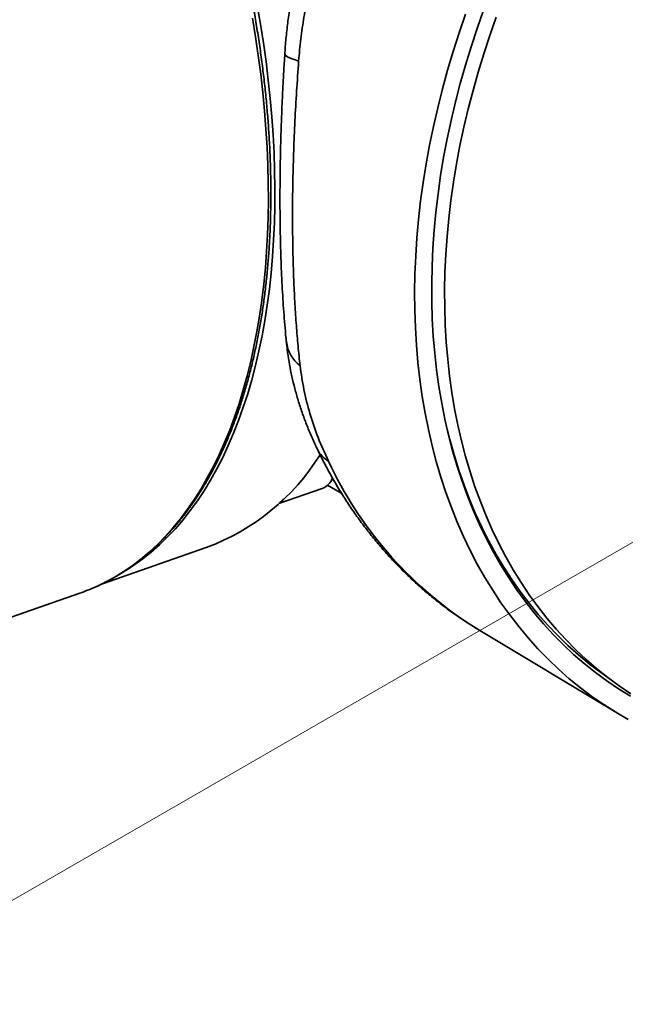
# Model space of a CAD drawing. Header units: millimetres. Extents: x -10540 to 6039, y -7467 to 6433.
# Tile 167 of 177: x 5867 to 5879, y -6901 to -6882. Entities that reach past the tile are written whole.
import ezdxf

# ---------------------------------------------------------------- set-up
doc = ezdxf.new("R2010")
doc.units = ezdxf.units.MM
doc.header["$LTSCALE"] = 8
doc.layers.add('1轮廓实线层', color=7, linetype='Continuous', lineweight=18)

msp = doc.modelspace()

# ---------------------------------------------------------------- linework, layer by layer
at = {"color": 7, "linetype": 'Continuous', "lineweight": 35}
for p, q in [((5872.056, -6890.867), (5872.89, -6890.577)), ((5872.996, -6890.51), (5873.269, -6890.674)), ((5868.667, -6892.408), (5870.664, -6891.712)), ((5863.39, -6894.277), (5868.23, -6892.592)), ((5875.7, -6893.17), (5875.715, -6893.18)), ((5875.715, -6893.18), (5875.883, -6893.284)), ((5875.883, -6893.284), (5875.889, -6893.288)), ((5875.889, -6893.288), (5878.567, -6894.902))]:
    msp.add_line(p, q, dxfattribs=at)
at = {"color": 7, "linetype": 'Continuous', "lineweight": 35, "flags": 128}
for points in [[(5871.643, -6881.283), (5871.706, -6881.644), (5871.762, -6882.004), (5871.812, -6882.362), (5871.856, -6882.719), (5871.893, -6883.073), (5871.924, -6883.425), (5871.948, -6883.773), (5871.966, -6884.119), (5871.978, -6884.462), (5871.983, -6884.8), (5871.981, -6885.135), (5871.973, -6885.466), (5871.958, -6885.792), (5871.937, -6886.113), (5871.91, -6886.43), (5871.876, -6886.741), (5871.835, -6887.047), (5871.788, -6887.347), (5871.735, -6887.641), (5871.676, -6887.928), (5871.61, -6888.21), (5871.538, -6888.484), (5871.46, -6888.752), (5871.376, -6889.012), (5871.285, -6889.265), (5871.189, -6889.511), (5871.087, -6889.748), (5870.979, -6889.978), (5870.866, -6890.2), (5870.747, -6890.413), (5870.622, -6890.618), (5870.492, -6890.814), (5870.357, -6891.002), (5870.217, -6891.18), (5870.071, -6891.349), (5869.921, -6891.509), (5869.765, -6891.66), (5869.605, -6891.801), (5869.441, -6891.932), (5869.272, -6892.054), (5869.131, -6892.146)], [(5868.584, -6892.448), (5868.712, -6892.386), (5868.891, -6892.288), (5869.066, -6892.18), (5869.237, -6892.063), (5869.404, -6891.936), (5869.566, -6891.799), (5869.723, -6891.652), (5869.875, -6891.497), (5870.023, -6891.331), (5870.166, -6891.157), (5870.303, -6890.974), (5870.436, -6890.782), (5870.563, -6890.581), (5870.684, -6890.371), (5870.8, -6890.153), (5870.911, -6889.927), (5871.015, -6889.693), (5871.114, -6889.451), (5871.207, -6889.202), (5871.294, -6888.945), (5871.375, -6888.68), (5871.45, -6888.409), (5871.519, -6888.131), (5871.581, -6887.846), (5871.637, -6887.556), (5871.687, -6887.258), (5871.731, -6886.956), (5871.768, -6886.647), (5871.799, -6886.333), (5871.823, -6886.014), (5871.841, -6885.69), (5871.852, -6885.362), (5871.857, -6885.029), (5871.855, -6884.692), (5871.847, -6884.352), (5871.833, -6884.008), (5871.811, -6883.661), (5871.784, -6883.31), (5871.75, -6882.957), (5871.71, -6882.602), (5871.663, -6882.245), (5871.61, -6881.886), (5871.55, -6881.525)], [(5875.649, -6881.451), (5875.525, -6881.809), (5875.41, -6882.169), (5875.303, -6882.528), (5875.204, -6882.889), (5875.113, -6883.249), (5875.03, -6883.609), (5874.956, -6883.969), (5874.89, -6884.328), (5874.833, -6884.686), (5874.784, -6885.043), (5874.744, -6885.399), (5874.712, -6885.752), (5874.689, -6886.104), (5874.675, -6886.453), (5874.669, -6886.799), (5874.672, -6887.142), (5874.684, -6887.483), (5874.704, -6887.82), (5874.733, -6888.153), (5874.77, -6888.482), (5874.816, -6888.807), (5874.871, -6889.127), (5874.934, -6889.443), (5875.006, -6889.754), (5875.085, -6890.059), (5875.174, -6890.359), (5875.27, -6890.653), (5875.375, -6890.942), (5875.488, -6891.224), (5875.608, -6891.499), (5875.737, -6891.769), (5875.874, -6892.031), (5876.018, -6892.286), (5876.17, -6892.534), (5876.329, -6892.775), (5876.496, -6893.008), (5876.67, -6893.233), (5876.851, -6893.45), (5877.038, -6893.66), (5877.233, -6893.86), (5877.434, -6894.053), (5877.642, -6894.236), (5877.856, -6894.411), (5878.077, -6894.578), (5878.303, -6894.735), (5878.535, -6894.882), (5878.773, -6895.021)], [(5878.816, -6894.572), (5878.586, -6894.429), (5878.362, -6894.277), (5878.143, -6894.116), (5877.931, -6893.946), (5877.725, -6893.767), (5877.525, -6893.579), (5877.332, -6893.383), (5877.146, -6893.179), (5876.967, -6892.967), (5876.795, -6892.746), (5876.629, -6892.518), (5876.472, -6892.282), (5876.321, -6892.039), (5876.179, -6891.788), (5876.044, -6891.53), (5875.916, -6891.266), (5875.797, -6890.995), (5875.686, -6890.717), (5875.582, -6890.434), (5875.487, -6890.144), (5875.4, -6889.849), (5875.322, -6889.548), (5875.252, -6889.242), (5875.19, -6888.931), (5875.137, -6888.616), (5875.092, -6888.295), (5875.056, -6887.971), (5875.028, -6887.643), (5875.009, -6887.311), (5874.999, -6886.975), (5874.997, -6886.637), (5875.004, -6886.295), (5875.02, -6885.951), (5875.044, -6885.605), (5875.077, -6885.257), (5875.119, -6884.906), (5875.169, -6884.555), (5875.227, -6884.202), (5875.294, -6883.848), (5875.369, -6883.494), (5875.453, -6883.139), (5875.545, -6882.785), (5875.645, -6882.43), (5875.753, -6882.076), (5875.87, -6881.723), (5875.994, -6881.371)], [(5876.239, -6881.506), (5876.115, -6881.857), (5875.999, -6882.21), (5875.891, -6882.563), (5875.791, -6882.916), (5875.7, -6883.27), (5875.616, -6883.623), (5875.541, -6883.977), (5875.474, -6884.329), (5875.416, -6884.681), (5875.366, -6885.032), (5875.325, -6885.381), (5875.292, -6885.728), (5875.268, -6886.073), (5875.252, -6886.416), (5875.246, -6886.757), (5875.247, -6887.094), (5875.257, -6887.429), (5875.276, -6887.76), (5875.304, -6888.087), (5875.34, -6888.411), (5875.384, -6888.73), (5875.437, -6889.045), (5875.499, -6889.355), (5875.569, -6889.66), (5875.647, -6889.96), (5875.734, -6890.254), (5875.829, -6890.543), (5875.932, -6890.826), (5876.043, -6891.102), (5876.162, -6891.373), (5876.289, -6891.636), (5876.423, -6891.893), (5876.565, -6892.143), (5876.715, -6892.386), (5876.873, -6892.621), (5877.037, -6892.848), (5877.209, -6893.068), (5877.388, -6893.28), (5877.574, -6893.484), (5877.766, -6893.679), (5877.965, -6893.866), (5878.17, -6894.045), (5878.382, -6894.214), (5878.6, -6894.375), (5878.823, -6894.527)], [(5872.174, -6882.205), (5872.174, -6882.21), (5872.181, -6882.229), (5872.198, -6882.249), (5872.226, -6882.27), (5872.265, -6882.29), (5872.314, -6882.311), (5872.372, -6882.331), (5872.439, -6882.351)], [(5875.294, -6889.434), (5875.345, -6889.634), (5875.428, -6889.931), (5875.519, -6890.223), (5875.618, -6890.509), (5875.726, -6890.79), (5875.842, -6891.063), (5875.966, -6891.33), (5876.097, -6891.591), (5876.237, -6891.844), (5876.384, -6892.091), (5876.538, -6892.329), (5876.7, -6892.561), (5876.87, -6892.784), (5877.046, -6893), (5877.229, -6893.207), (5877.42, -6893.406), (5877.616, -6893.597), (5877.82, -6893.779), (5878.03, -6893.953), (5878.246, -6894.117), (5878.38, -6894.213)], [(5872.074, -6890.85), (5872.115, -6890.817), (5872.148, -6890.78)]]:
    msp.add_lwpolyline(points, dxfattribs=at)
at = {"color": 7, "linetype": 'Continuous', "lineweight": 35}
for centre, radius, start, end in [((5872.889, -6887.665), 0.691, 187.3489, 232.4968), ((5873.279, -6889.589), 0.533, 206.38, 239.973), ((5869.148, -6887.623), 4.362, 290.3406, 328.1216), ((5879.892, -6886.84), 7.592, 205.0204, 236.6267), ((5872.758, -6890.249), 0.354, 291.9679, 339.6384), ((5871.88, -6890.572), 0.339, 304.9442, 322.1761), ((5866.98, -6889.004), 3.799, 289.207, 294.9764)]:
    msp.add_arc(centre, radius, start, end, dxfattribs=at)
for points, knots in [([(5868.592, -6892.444), (5868.636, -6892.423), (5868.738, -6892.375), (5868.896, -6892.289), (5869.064, -6892.187), (5869.229, -6892.075), (5869.389, -6891.955), (5869.546, -6891.826), (5869.699, -6891.688), (5869.847, -6891.542), (5869.991, -6891.387), (5870.13, -6891.224), (5870.265, -6891.053), (5870.395, -6890.874), (5870.52, -6890.686), (5870.64, -6890.491), (5870.756, -6890.288), (5870.866, -6890.078), (5870.971, -6889.86), (5871.07, -6889.635), (5871.165, -6889.402), (5871.254, -6889.163), (5871.337, -6888.918), (5871.415, -6888.665), (5871.487, -6888.407), (5871.554, -6888.142), (5871.615, -6887.872), (5871.67, -6887.596), (5871.72, -6887.314), (5871.764, -6887.027), (5871.802, -6886.735), (5871.834, -6886.438), (5871.86, -6886.136), (5871.88, -6885.83), (5871.895, -6885.52), (5871.903, -6885.206), (5871.906, -6884.888), (5871.903, -6884.566), (5871.894, -6884.242), (5871.879, -6883.914), (5871.858, -6883.583), (5871.831, -6883.25), (5871.798, -6882.914), (5871.76, -6882.577), (5871.716, -6882.237), (5871.666, -6881.896), (5871.611, -6881.554), (5871.55, -6881.21), (5871.483, -6880.866), (5871.41, -6880.521), (5871.332, -6880.176), (5871.249, -6879.83), (5871.16, -6879.485), (5871.066, -6879.14), (5870.967, -6878.796), (5870.863, -6878.453), (5870.753, -6878.111), (5870.639, -6877.77), (5870.519, -6877.431), (5870.395, -6877.094), (5870.265, -6876.759), (5870.132, -6876.426), (5869.993, -6876.096), (5869.85, -6875.769), (5869.703, -6875.445), (5869.552, -6875.124), (5869.396, -6874.807), (5869.236, -6874.494), (5869.073, -6874.185), (5868.905, -6873.88), (5868.734, -6873.58), (5868.559, -6873.284), (5868.381, -6872.993), (5868.2, -6872.708), (5868.015, -6872.427), (5867.828, -6872.153), (5867.637, -6871.884), (5867.444, -6871.62), (5867.248, -6871.364), (5867.049, -6871.113), (5866.848, -6870.869), (5866.645, -6870.632), (5866.44, -6870.401), (5866.233, -6870.178), (5866.024, -6869.961), (5865.814, -6869.753), (5865.602, -6869.551), (5865.389, -6869.358), (5865.174, -6869.172), (5864.959, -6868.994), (5864.743, -6868.824), (5864.526, -6868.662), (5864.308, -6868.509), (5864.09, -6868.364), (5863.872, -6868.228), (5863.653, -6868.101), (5863.435, -6867.982), (5863.217, -6867.872), (5863, -6867.771), (5862.783, -6867.679), (5862.566, -6867.597), (5862.351, -6867.523), (5862.137, -6867.459), (5861.924, -6867.404), (5861.712, -6867.358), (5861.502, -6867.322), (5861.294, -6867.295), (5861.088, -6867.278), (5860.883, -6867.27), (5860.715, -6867.27), (5860.615, -6867.276), (5860.583, -6867.278)], [0, 0, 0, 0, 0.006823, 0.01597, 0.025121, 0.034277, 0.043441, 0.052612, 0.061791, 0.070979, 0.080176, 0.089381, 0.098594, 0.107814, 0.117041, 0.126275, 0.135513, 0.144756, 0.154003, 0.163253, 0.172505, 0.18176, 0.191015, 0.200272, 0.20953, 0.218788, 0.228046, 0.237303, 0.24656, 0.255817, 0.265073, 0.274329, 0.283583, 0.292837, 0.30209, 0.311342, 0.320594, 0.329844, 0.339094, 0.348343, 0.357591, 0.366839, 0.376086, 0.385332, 0.394578, 0.403823, 0.413068, 0.422312, 0.431556, 0.4408, 0.450043, 0.459285, 0.468528, 0.47777, 0.487012, 0.496254, 0.505496, 0.514738, 0.52398, 0.533221, 0.542463, 0.551705, 0.560947, 0.570189, 0.579432, 0.588675, 0.597918, 0.607161, 0.616405, 0.625649, 0.634893, 0.644138, 0.653384, 0.66263, 0.671877, 0.681124, 0.690373, 0.699622, 0.708871, 0.718122, 0.727373, 0.736626, 0.745879, 0.755133, 0.764388, 0.773643, 0.7829, 0.792157, 0.801416, 0.810674, 0.819934, 0.829193, 0.838453, 0.847713, 0.856973, 0.866231, 0.875489, 0.884745, 0.893998, 0.903249, 0.912497, 0.92174, 0.930978, 0.940211, 0.949437, 0.958656, 0.967867, 0.97707, 0.986264, 0.995449, 1, 1, 1, 1]), ([(5872.707, -6879.619), (5872.695, -6879.652), (5872.648, -6879.782), (5872.575, -6880.012), (5872.488, -6880.309), (5872.412, -6880.607), (5872.346, -6880.905), (5872.29, -6881.204), (5872.243, -6881.505), (5872.206, -6881.807), (5872.184, -6882.04), (5872.177, -6882.173), (5872.175, -6882.205)], [0, 0, 0, 0, 0.039084, 0.156761, 0.273864, 0.389945, 0.50511, 0.620237, 0.734977, 0.849495, 0.963772, 1, 1, 1, 1]), ([(5872.963, -6879.88), (5872.897, -6880.079), (5872.764, -6880.476), (5872.631, -6881.02), (5872.539, -6881.505), (5872.477, -6881.926), (5872.452, -6882.209), (5872.439, -6882.351)], [0, 0, 0, 0, 0.247881, 0.495755, 0.66381, 0.831948, 1, 1, 1, 1]), ([(5872.174, -6882.205), (5872.172, -6882.242), (5872.162, -6882.386), (5872.148, -6882.634), (5872.131, -6882.949), (5872.117, -6883.259), (5872.106, -6883.564), (5872.096, -6883.865), (5872.089, -6884.163), (5872.084, -6884.458), (5872.081, -6884.749), (5872.08, -6885.036), (5872.081, -6885.318), (5872.085, -6885.597), (5872.09, -6885.87), (5872.098, -6886.14), (5872.109, -6886.406), (5872.121, -6886.668), (5872.136, -6886.926), (5872.153, -6887.178), (5872.173, -6887.427), (5872.19, -6887.619), (5872.201, -6887.726), (5872.204, -6887.754)], [0, 0, 0, 0, 0.017967, 0.06959, 0.120968, 0.171953, 0.222408, 0.272544, 0.322915, 0.373148, 0.423321, 0.47351, 0.523746, 0.573891, 0.623968, 0.674314, 0.724907, 0.775723, 0.8268, 0.878042, 0.929574, 0.981832, 1, 1, 1, 1]), ([(5872.439, -6882.351), (5872.426, -6882.545), (5872.398, -6882.932), (5872.367, -6883.506), (5872.343, -6884.077), (5872.327, -6884.643), (5872.321, -6885.201), (5872.323, -6885.715), (5872.332, -6886.185), (5872.346, -6886.614), (5872.367, -6887.033), (5872.394, -6887.441), (5872.427, -6887.837), (5872.454, -6888.088), (5872.468, -6888.214)], [0, 0, 0, 0, 0.088766, 0.177592, 0.266353, 0.357513, 0.448745, 0.539904, 0.615824, 0.691787, 0.767709, 0.845124, 0.922582, 1, 1, 1, 1]), ([(5872.205, -6887.755), (5872.209, -6887.804), (5872.222, -6887.93), (5872.253, -6888.133), (5872.296, -6888.363), (5872.349, -6888.593), (5872.412, -6888.824), (5872.485, -6889.055), (5872.567, -6889.286), (5872.66, -6889.516), (5872.738, -6889.696), (5872.789, -6889.798), (5872.802, -6889.825)], [0, 0, 0, 0, 0.069926, 0.179151, 0.287963, 0.398017, 0.508682, 0.620101, 0.732619, 0.844993, 0.959269, 1, 1, 1, 1]), ([(5872.468, -6888.214), (5872.489, -6888.367), (5872.532, -6888.673), (5872.651, -6889.134), (5872.805, -6889.596), (5872.943, -6889.899), (5873.012, -6890.051)], [0, 0, 0, 0, 0.247307, 0.495693, 0.747317, 1, 1, 1, 1]), ([(5872.801, -6889.826), (5872.825, -6889.875), (5872.892, -6890.011), (5873.008, -6890.231), (5873.15, -6890.483), (5873.3, -6890.729), (5873.457, -6890.968), (5873.621, -6891.2), (5873.791, -6891.424), (5873.968, -6891.642), (5874.151, -6891.852), (5874.34, -6892.055), (5874.536, -6892.249), (5874.737, -6892.437), (5874.944, -6892.616), (5875.157, -6892.787), (5875.375, -6892.95), (5875.557, -6893.077), (5875.667, -6893.148), (5875.7, -6893.17)], [0, 0, 0, 0, 0.035162, 0.098464, 0.161673, 0.224754, 0.287706, 0.350529, 0.413223, 0.475792, 0.53824, 0.600573, 0.662798, 0.724925, 0.786964, 0.848926, 0.910824, 0.972671, 1, 1, 1, 1]), ([(5875.7, -6893.17), (5875.703, -6893.172), (5875.758, -6893.208), (5875.819, -6893.246), (5875.876, -6893.28), (5875.883, -6893.284)], [0, 0, 0, 0, 0.053783, 0.875548, 1, 1, 1, 1])]:
    msp.add_open_spline(points, degree=3, knots=knots, dxfattribs=at)
at = {"layer": '1轮廓实线层'}
msp.add_line((5889.608, -6885.411), (5860.97, -6901.945), dxfattribs=at)

doc.saveas('drawing.dxf')
